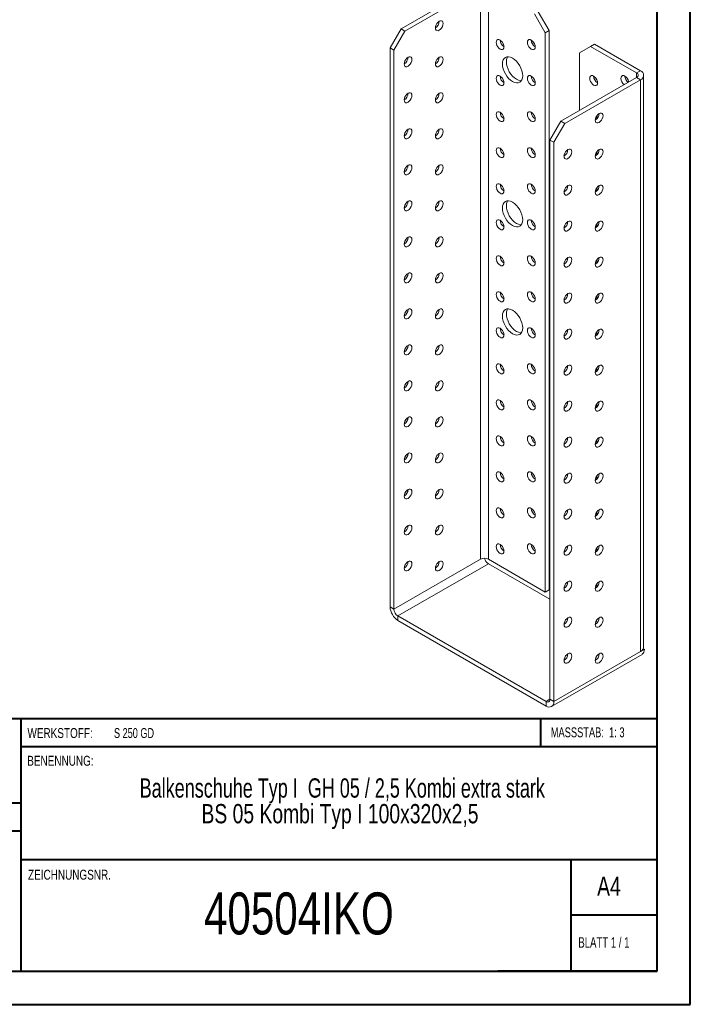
# Model space of a CAD drawing. Header units: millimetres. Extents: x 0 to 210, y 0 to 297.
# Tile 2 of 3: x 109 to 210, y 0 to 149. Entities that reach past the tile are written whole.
import ezdxf

# ---------------------------------------------------------------- set-up
doc = ezdxf.new("R2010")
doc.units = ezdxf.units.MM
doc.styles.add('SLDTEXTSTYLE0', font='TXT', dxfattribs={"width": 0.75})
doc.styles.add('SLDTEXTSTYLE1', font='TXT', dxfattribs={"width": 0.681818})
doc.styles.add('SLDTEXTSTYLE2', font='TXT', dxfattribs={"width": 0.7})
doc.styles.add('SLDTEXTSTYLE3', font='TXT', dxfattribs={"width": 0.6875})
doc.styles.add('SLDTEXTSTYLE4', font='TXT', dxfattribs={"width": 0.69898})

# ---------------------------------------------------------------- blocks, each defined once
blk = doc.blocks.new('SW_NOTE_1')
at = {"color": 0, "linetype": 'Continuous', "lineweight": 0, "char_height": 2.9104, "attachment_point": 2}
for s, insert, style in [('Balkenschuhe Typ I  GH 05 / 2,5 Kombi extra stark', (45.38, 3.75), 'SLDTEXTSTYLE4'), ('BS 05 Kombi Typ I 100x320x2,5', (45.03, -0.13), 'SLDTEXTSTYLE0')]:
    blk.add_mtext(s, dxfattribs=dict(at, insert=insert, style=style))

msp = doc.modelspace()

# ---------------------------------------------------------------- linework, layer by layer
at = {"color": 7, "linetype": 'Continuous', "lineweight": 40}
for p, q in [((210.08, 0.21), (210.08, 297.21)), ((205.08, 5.21), (205.08, 292.21)), ((205.08, 43.37), (10.11, 43.37)), ((108.91, 43.37), (108.91, 5.12)), ((187.47, 39.12), (187.47, 43.37)), ((205.08, 39.12), (108.91, 39.12)), ((108.91, 30.62), (10.11, 30.62)), ((108.91, 26.37), (10.11, 26.37)), ((108.91, 22.12), (205.08, 22.12)), ((192.08, 5.21), (192.08, 22.21)), ((205.08, 13.71), (192.08, 13.71)), ((10.08, 5.21), (205.08, 5.21)), ((205.08, 5.21), (180.99, 5.21)), ((0.08, 0.21), (210.08, 0.21))]:
    msp.add_line(p, q, dxfattribs=at)
at = {"color": 7, "linetype": 'Continuous', "lineweight": 15}
for p, q in [((166.37, 147.63), (177.8, 154.23)), ((166.95, 147.29), (178.39, 153.89)), ((178.39, 153.89), (178.39, 67.47)), ((179.56, 67.47), (179.56, 153.89)), ((188.17, 147.02), (186.52, 149.88)), ((187.11, 150.22), (188.76, 147.36)), ((164.72, 144.77), (166.37, 147.63)), ((166.37, 147.63), (166.95, 147.29)), ((188.76, 147.36), (188.17, 147.02)), ((188.76, 147.36), (188.76, 62.85)), ((166.95, 147.29), (165.3, 144.43)), ((188.17, 147.02), (188.17, 62.51)), ((165.3, 144.43), (164.72, 144.77)), ((164.72, 60.26), (164.72, 144.77)), ((165.3, 59.92), (165.3, 144.43)), ((195, 144.98), (193.35, 144.03)), ((195.59, 145.32), (195, 144.98)), ((195, 144.98), (201.96, 140.96)), ((195.59, 145.32), (202.55, 141.3)), ((193.35, 135.32), (193.35, 144.03)), ((190.52, 133.68), (201.96, 140.28)), ((191.11, 133.34), (202.55, 139.94)), ((201.96, 140.96), (202.55, 141.3)), ((201.96, 140.96), (201.96, 140.28)), ((201.96, 140.28), (202.55, 139.94)), ((202.55, 53.53), (202.55, 139.94)), ((203.03, 54.21), (203.03, 140.62)), ((188.87, 130.83), (190.52, 133.68)), ((191.11, 133.34), (189.46, 130.49)), ((190.52, 133.68), (191.11, 133.34)), ((189.46, 130.49), (188.87, 130.83)), ((188.87, 46.31), (188.87, 130.83)), ((189.46, 45.97), (189.46, 130.49)), ((178.39, 67.47), (165.3, 59.92)), ((188.17, 62.51), (179.56, 67.47)), ((165.89, 58.9), (179.56, 66.79)), ((188.87, 61.42), (179.56, 66.79)), ((188.76, 62.85), (188.17, 62.51)), ((165.3, 59.92), (164.72, 60.26)), ((165.89, 58.9), (188.29, 45.97)), ((165.89, 58.9), (165.89, 58.22)), ((165.89, 58.22), (188.29, 45.29)), ((196.06, 57.95), (195.83, 58.08)), ((203.13, 53.87), (202.55, 53.53)), ((202.98, 53.96), (203.13, 53.87)), ((189.12, 45.21), (202.79, 53.1)), ((189.46, 45.97), (202.55, 53.53)), ((188.87, 46.31), (188.29, 45.97)), ((188.87, 46.31), (189.46, 45.97)), ((188.29, 45.97), (188.29, 45.29))]:
    msp.add_line(p, q, dxfattribs=at)
at = {"color": 7, "linetype": 'Continuous', "lineweight": 15, "flags": 128}
for points in [[(172.14, 148.79), (171.96, 148.65), (171.79, 148.46), (171.66, 148.23), (171.58, 147.99), (171.55, 147.77), (171.58, 147.57), (171.66, 147.43), (171.79, 147.36), (171.96, 147.35), (172.14, 147.43), (172.32, 147.56), (172.49, 147.76), (172.62, 147.98), (172.7, 148.22), (172.73, 148.45), (172.7, 148.64), (172.62, 148.78), (172.49, 148.86), (172.32, 148.86), (172.14, 148.79)], [(181.92, 144.91), (181.89, 145.14), (181.81, 145.37), (181.68, 145.6), (181.51, 145.79), (181.33, 145.93), (181.15, 146), (180.99, 146), (180.86, 145.92), (180.77, 145.78), (180.74, 145.59), (180.77, 145.36), (180.86, 145.12), (180.99, 144.9), (181.15, 144.71), (181.33, 144.57), (181.51, 144.5), (181.68, 144.5), (181.81, 144.57), (181.89, 144.71), (181.92, 144.91)], [(186.64, 144.91), (186.61, 145.14), (186.52, 145.37), (186.39, 145.6), (186.23, 145.79), (186.05, 145.93), (185.86, 146), (185.7, 146), (185.57, 145.92), (185.49, 145.78), (185.46, 145.59), (185.49, 145.36), (185.57, 145.12), (185.7, 144.9), (185.86, 144.71), (186.05, 144.57), (186.23, 144.5), (186.39, 144.5), (186.52, 144.57), (186.61, 144.72), (186.64, 144.91)], [(167.43, 143.34), (167.24, 143.21), (167.08, 143.01), (166.95, 142.79), (166.87, 142.55), (166.84, 142.32), (166.87, 142.13), (166.95, 141.99), (167.08, 141.91), (167.24, 141.91), (167.43, 141.98), (167.61, 142.12), (167.77, 142.31), (167.9, 142.54), (167.99, 142.78), (168.02, 143), (167.99, 143.2), (167.9, 143.34), (167.77, 143.41), (167.61, 143.42), (167.43, 143.34)], [(172.14, 143.34), (171.96, 143.21), (171.79, 143.01), (171.66, 142.79), (171.58, 142.55), (171.55, 142.32), (171.58, 142.13), (171.66, 141.99), (171.79, 141.91), (171.96, 141.91), (172.14, 141.98), (172.32, 142.12), (172.49, 142.31), (172.62, 142.54), (172.7, 142.78), (172.73, 143), (172.7, 143.2), (172.62, 143.34), (172.49, 143.41), (172.32, 143.42), (172.14, 143.34)], [(184.75, 140.55), (184.72, 140.92), (184.63, 141.3), (184.49, 141.69), (184.3, 142.06), (184.07, 142.42), (183.8, 142.73), (183.52, 143), (183.22, 143.21), (182.92, 143.35), (182.63, 143.41), (182.37, 143.4), (182.13, 143.31), (181.94, 143.16), (181.8, 142.93), (181.72, 142.65), (181.69, 142.32), (181.72, 141.96), (181.8, 141.58), (181.94, 141.19), (182.13, 140.81), (182.37, 140.46), (182.63, 140.14), (182.92, 139.88), (183.22, 139.67), (183.52, 139.53), (183.8, 139.47), (184.07, 139.48), (184.3, 139.56), (184.49, 139.72), (184.63, 139.94), (184.72, 140.23), (184.75, 140.55)], [(182.47, 143.41), (182.39, 143.27), (182.3, 142.99), (182.28, 142.66), (182.3, 142.3), (182.39, 141.92), (182.53, 141.53), (182.72, 141.15), (182.96, 140.8), (183.22, 140.48), (183.51, 140.22), (183.81, 140.01), (184.11, 139.87), (184.39, 139.81), (184.56, 139.8)], [(181.92, 139.46), (181.89, 139.69), (181.81, 139.93), (181.68, 140.16), (181.51, 140.35), (181.33, 140.49), (181.15, 140.56), (180.99, 140.56), (180.86, 140.48), (180.77, 140.34), (180.74, 140.15), (180.77, 139.92), (180.86, 139.68), (180.99, 139.45), (181.15, 139.26), (181.33, 139.12), (181.51, 139.05), (181.68, 139.05), (181.81, 139.13), (181.89, 139.27), (181.92, 139.46)], [(186.64, 139.47), (186.61, 139.69), (186.52, 139.93), (186.39, 140.16), (186.23, 140.35), (186.05, 140.49), (185.86, 140.56), (185.7, 140.56), (185.57, 140.48), (185.49, 140.34), (185.46, 140.15), (185.49, 139.92), (185.57, 139.68), (185.7, 139.45), (185.86, 139.26), (186.05, 139.13), (186.23, 139.05), (186.39, 139.06), (186.52, 139.13), (186.61, 139.27), (186.64, 139.47)], [(194.89, 140.15), (194.91, 140.34), (195, 140.48), (195.13, 140.56), (195.29, 140.56), (195.47, 140.49), (195.66, 140.35), (195.82, 140.16), (195.95, 139.93), (196.03, 139.69), (196.06, 139.47), (196.03, 139.27), (195.95, 139.13), (195.82, 139.06), (195.66, 139.05), (195.47, 139.13), (195.29, 139.26), (195.13, 139.46), (195, 139.68), (194.91, 139.92), (194.89, 140.15)], [(199.6, 140.15), (199.63, 140.34), (199.71, 140.48), (199.84, 140.56), (200.01, 140.56), (200.19, 140.49), (200.37, 140.35), (200.53, 140.16), (200.67, 139.93), (200.75, 139.69), (200.77, 139.6)], [(167.43, 137.9), (167.24, 137.76), (167.08, 137.57), (166.95, 137.34), (166.87, 137.11), (166.84, 136.88), (166.87, 136.69), (166.95, 136.55), (167.08, 136.47), (167.24, 136.47), (167.43, 136.54), (167.61, 136.68), (167.77, 136.87), (167.9, 137.1), (167.99, 137.33), (168.02, 137.56), (167.99, 137.75), (167.9, 137.9), (167.77, 137.97), (167.61, 137.97), (167.43, 137.9)], [(172.14, 137.9), (171.96, 137.76), (171.79, 137.57), (171.66, 137.34), (171.58, 137.11), (171.55, 136.88), (171.58, 136.69), (171.66, 136.54), (171.79, 136.47), (171.96, 136.47), (172.14, 136.54), (172.32, 136.68), (172.49, 136.87), (172.62, 137.1), (172.7, 137.33), (172.73, 137.56), (172.7, 137.75), (172.62, 137.89), (172.49, 137.97), (172.32, 137.97), (172.14, 137.9)], [(181.92, 134.02), (181.89, 134.25), (181.81, 134.49), (181.68, 134.71), (181.51, 134.9), (181.33, 135.04), (181.15, 135.11), (180.99, 135.11), (180.86, 135.04), (180.77, 134.9), (180.74, 134.7), (180.77, 134.47), (180.86, 134.24), (180.99, 134.01), (181.15, 133.82), (181.33, 133.68), (181.51, 133.61), (181.68, 133.61), (181.81, 133.69), (181.89, 133.83), (181.92, 134.02)], [(186.64, 134.02), (186.61, 134.25), (186.52, 134.49), (186.39, 134.71), (186.23, 134.9), (186.05, 135.04), (185.86, 135.11), (185.7, 135.11), (185.57, 135.04), (185.49, 134.9), (185.46, 134.7), (185.49, 134.48), (185.57, 134.24), (185.7, 134.01), (185.86, 133.82), (186.05, 133.68), (186.23, 133.61), (186.39, 133.61), (186.52, 133.69), (186.61, 133.83), (186.64, 134.02)], [(196.3, 134.84), (196.12, 134.7), (195.95, 134.51), (195.82, 134.28), (195.74, 134.05), (195.71, 133.82), (195.74, 133.63), (195.82, 133.48), (195.95, 133.41), (196.12, 133.41), (196.3, 133.48), (196.48, 133.62), (196.65, 133.81), (196.78, 134.04), (196.86, 134.27), (196.89, 134.5), (196.86, 134.69), (196.78, 134.84), (196.65, 134.91), (196.48, 134.91), (196.3, 134.84)], [(195.99, 134.07), (195.88, 134.16), (195.8, 134.24)], [(167.43, 132.46), (167.24, 132.32), (167.08, 132.13), (166.95, 131.9), (166.87, 131.66), (166.84, 131.44), (166.87, 131.24), (166.95, 131.1), (167.08, 131.03), (167.24, 131.02), (167.43, 131.1), (167.61, 131.23), (167.77, 131.43), (167.9, 131.65), (167.99, 131.89), (168.02, 132.12), (167.99, 132.31), (167.9, 132.45), (167.77, 132.53), (167.61, 132.53), (167.43, 132.46)], [(172.14, 132.46), (171.96, 132.32), (171.79, 132.13), (171.66, 131.9), (171.58, 131.66), (171.55, 131.44), (171.58, 131.24), (171.66, 131.1), (171.79, 131.03), (171.96, 131.02), (172.14, 131.1), (172.32, 131.23), (172.49, 131.43), (172.62, 131.65), (172.7, 131.89), (172.73, 132.12), (172.7, 132.31), (172.62, 132.45), (172.49, 132.53), (172.32, 132.53), (172.14, 132.46)], [(181.92, 128.58), (181.89, 128.8), (181.81, 129.04), (181.68, 129.27), (181.51, 129.46), (181.33, 129.6), (181.15, 129.67), (180.99, 129.67), (180.86, 129.59), (180.77, 129.45), (180.74, 129.26), (180.77, 129.03), (180.86, 128.79), (180.99, 128.57), (181.15, 128.38), (181.33, 128.24), (181.51, 128.17), (181.68, 128.17), (181.81, 128.24), (181.89, 128.38), (181.92, 128.58)], [(186.64, 128.58), (186.61, 128.81), (186.52, 129.04), (186.39, 129.27), (186.23, 129.46), (186.05, 129.6), (185.86, 129.67), (185.7, 129.67), (185.57, 129.59), (185.49, 129.45), (185.46, 129.26), (185.49, 129.03), (185.57, 128.79), (185.7, 128.57), (185.86, 128.38), (186.05, 128.24), (186.23, 128.17), (186.39, 128.17), (186.52, 128.24), (186.61, 128.38), (186.64, 128.58)], [(191.59, 129.4), (191.4, 129.26), (191.24, 129.07), (191.11, 128.84), (191.03, 128.6), (191, 128.38), (191.03, 128.18), (191.11, 128.04), (191.24, 127.97), (191.4, 127.96), (191.59, 128.04), (191.77, 128.17), (191.93, 128.37), (192.06, 128.59), (192.15, 128.83), (192.17, 129.06), (192.15, 129.25), (192.06, 129.39), (191.93, 129.47), (191.77, 129.47), (191.59, 129.4)], [(196.3, 129.4), (196.12, 129.26), (195.95, 129.07), (195.82, 128.84), (195.74, 128.6), (195.71, 128.38), (195.74, 128.18), (195.82, 128.04), (195.95, 127.97), (196.12, 127.96), (196.3, 128.04), (196.48, 128.17), (196.65, 128.37), (196.78, 128.59), (196.86, 128.83), (196.89, 129.06), (196.86, 129.25), (196.78, 129.39), (196.65, 129.47), (196.48, 129.47), (196.3, 129.4)], [(195.99, 128.62), (195.88, 128.72), (195.8, 128.8)], [(167.43, 127.01), (167.24, 126.88), (167.08, 126.68), (166.95, 126.46), (166.87, 126.22), (166.84, 125.99), (166.87, 125.8), (166.95, 125.66), (167.08, 125.58), (167.24, 125.58), (167.43, 125.65), (167.61, 125.79), (167.77, 125.98), (167.9, 126.21), (167.99, 126.45), (168.02, 126.67), (167.99, 126.87), (167.9, 127.01), (167.77, 127.08), (167.61, 127.09), (167.43, 127.01)], [(172.14, 127.01), (171.96, 126.87), (171.79, 126.68), (171.66, 126.46), (171.58, 126.22), (171.55, 125.99), (171.58, 125.8), (171.66, 125.66), (171.79, 125.58), (171.96, 125.58), (172.14, 125.65), (172.32, 125.79), (172.49, 125.98), (172.62, 126.21), (172.7, 126.45), (172.73, 126.67), (172.7, 126.87), (172.62, 127.01), (172.49, 127.08), (172.32, 127.08), (172.14, 127.01)], [(181.92, 123.13), (181.89, 123.36), (181.81, 123.6), (181.68, 123.82), (181.51, 124.02), (181.33, 124.15), (181.15, 124.23), (180.99, 124.22), (180.86, 124.15), (180.77, 124.01), (180.74, 123.81), (180.77, 123.59), (180.86, 123.35), (180.99, 123.12), (181.15, 122.93), (181.33, 122.79), (181.51, 122.72), (181.68, 122.72), (181.81, 122.8), (181.89, 122.94), (181.92, 123.13)], [(186.64, 123.13), (186.61, 123.36), (186.52, 123.6), (186.39, 123.83), (186.23, 124.02), (186.05, 124.16), (185.86, 124.23), (185.7, 124.23), (185.57, 124.15), (185.49, 124.01), (185.46, 123.81), (185.49, 123.59), (185.57, 123.35), (185.7, 123.12), (185.86, 122.93), (186.05, 122.79), (186.23, 122.72), (186.39, 122.72), (186.52, 122.8), (186.61, 122.94), (186.64, 123.13)], [(191.59, 123.95), (191.4, 123.82), (191.24, 123.62), (191.11, 123.4), (191.03, 123.16), (191, 122.93), (191.03, 122.74), (191.11, 122.6), (191.24, 122.52), (191.4, 122.52), (191.59, 122.59), (191.77, 122.73), (191.93, 122.92), (192.06, 123.15), (192.15, 123.39), (192.17, 123.61), (192.15, 123.81), (192.06, 123.95), (191.93, 124.02), (191.77, 124.03), (191.59, 123.95)], [(196.3, 123.95), (196.12, 123.81), (195.95, 123.62), (195.82, 123.4), (195.74, 123.16), (195.71, 122.93), (195.74, 122.74), (195.82, 122.6), (195.95, 122.52), (196.12, 122.52), (196.3, 122.59), (196.48, 122.73), (196.65, 122.92), (196.78, 123.15), (196.86, 123.39), (196.89, 123.61), (196.86, 123.81), (196.78, 123.95), (196.65, 124.02), (196.48, 124.03), (196.3, 123.95)], [(195.99, 123.18), (195.88, 123.27), (195.8, 123.36)], [(167.43, 121.57), (167.24, 121.43), (167.08, 121.24), (166.95, 121.01), (166.87, 120.78), (166.84, 120.55), (166.87, 120.36), (166.95, 120.21), (167.08, 120.14), (167.24, 120.14), (167.43, 120.21), (167.61, 120.35), (167.77, 120.54), (167.9, 120.76), (167.99, 121), (168.02, 121.23), (167.99, 121.42), (167.9, 121.56), (167.77, 121.64), (167.61, 121.64), (167.43, 121.57)], [(172.14, 121.57), (171.96, 121.43), (171.79, 121.24), (171.66, 121.01), (171.58, 120.78), (171.55, 120.55), (171.58, 120.36), (171.66, 120.21), (171.79, 120.14), (171.96, 120.14), (172.14, 120.21), (172.32, 120.35), (172.49, 120.54), (172.62, 120.76), (172.7, 121), (172.73, 121.23), (172.7, 121.42), (172.62, 121.56), (172.49, 121.64), (172.32, 121.64), (172.14, 121.57)], [(184.75, 118.78), (184.72, 119.14), (184.63, 119.52), (184.49, 119.91), (184.3, 120.29), (184.07, 120.64), (183.8, 120.96), (183.52, 121.23), (183.22, 121.43), (182.92, 121.57), (182.63, 121.64), (182.37, 121.63), (182.13, 121.54), (181.94, 121.38), (181.8, 121.16), (181.72, 120.88), (181.69, 120.55), (181.72, 120.19), (181.8, 119.8), (181.94, 119.42), (182.13, 119.04), (182.37, 118.68), (182.63, 118.37), (182.92, 118.1), (183.22, 117.89), (183.52, 117.76), (183.8, 117.69), (184.07, 117.7), (184.3, 117.79), (184.49, 117.95), (184.63, 118.17), (184.72, 118.45), (184.75, 118.78)], [(182.47, 121.64), (182.39, 121.5), (182.3, 121.22), (182.28, 120.89), (182.3, 120.53), (182.39, 120.14), (182.53, 119.76), (182.72, 119.38), (182.96, 119.02), (183.22, 118.71), (183.51, 118.44), (183.81, 118.23), (184.11, 118.1), (184.39, 118.03), (184.56, 118.03)], [(181.92, 117.69), (181.89, 117.92), (181.81, 118.16), (181.68, 118.38), (181.51, 118.57), (181.33, 118.71), (181.15, 118.78), (180.99, 118.78), (180.86, 118.71), (180.77, 118.56), (180.74, 118.37), (180.77, 118.14), (180.86, 117.91), (180.99, 117.68), (181.15, 117.49), (181.33, 117.35), (181.51, 117.28), (181.68, 117.28), (181.81, 117.36), (181.89, 117.5), (181.92, 117.69)], [(186.64, 117.69), (186.61, 117.92), (186.52, 118.16), (186.39, 118.38), (186.23, 118.57), (186.05, 118.71), (185.86, 118.78), (185.7, 118.78), (185.57, 118.71), (185.49, 118.56), (185.46, 118.37), (185.49, 118.14), (185.57, 117.91), (185.7, 117.68), (185.86, 117.49), (186.05, 117.35), (186.23, 117.28), (186.39, 117.28), (186.52, 117.36), (186.61, 117.5), (186.64, 117.69)], [(191.59, 118.51), (191.4, 118.37), (191.24, 118.18), (191.11, 117.95), (191.03, 117.72), (191, 117.49), (191.03, 117.3), (191.11, 117.15), (191.24, 117.08), (191.4, 117.08), (191.59, 117.15), (191.77, 117.29), (191.93, 117.48), (192.06, 117.7), (192.15, 117.94), (192.17, 118.17), (192.15, 118.36), (192.06, 118.5), (191.93, 118.58), (191.77, 118.58), (191.59, 118.51)], [(196.3, 118.51), (196.12, 118.37), (195.95, 118.18), (195.82, 117.95), (195.74, 117.72), (195.71, 117.49), (195.74, 117.3), (195.82, 117.15), (195.95, 117.08), (196.12, 117.08), (196.3, 117.15), (196.48, 117.29), (196.65, 117.48), (196.78, 117.7), (196.86, 117.94), (196.89, 118.17), (196.86, 118.36), (196.78, 118.5), (196.65, 118.58), (196.48, 118.58), (196.3, 118.51)], [(195.99, 117.74), (195.88, 117.83), (195.8, 117.91)], [(167.43, 116.13), (167.24, 115.99), (167.08, 115.8), (166.95, 115.57), (166.87, 115.33), (166.84, 115.11), (166.87, 114.91), (166.95, 114.77), (167.08, 114.7), (167.24, 114.69), (167.43, 114.77), (167.61, 114.9), (167.77, 115.1), (167.9, 115.32), (167.99, 115.56), (168.02, 115.79), (167.99, 115.98), (167.9, 116.12), (167.77, 116.2), (167.61, 116.2), (167.43, 116.13)], [(172.14, 116.13), (171.96, 115.99), (171.79, 115.8), (171.66, 115.57), (171.58, 115.33), (171.55, 115.11), (171.58, 114.91), (171.66, 114.77), (171.79, 114.69), (171.96, 114.69), (172.14, 114.76), (172.32, 114.9), (172.49, 115.09), (172.62, 115.32), (172.7, 115.56), (172.73, 115.79), (172.7, 115.98), (172.62, 116.12), (172.49, 116.2), (172.32, 116.2), (172.14, 116.13)], [(181.92, 112.25), (181.89, 112.47), (181.81, 112.71), (181.68, 112.94), (181.51, 113.13), (181.33, 113.27), (181.15, 113.34), (180.99, 113.34), (180.86, 113.26), (180.77, 113.12), (180.74, 112.93), (180.77, 112.7), (180.86, 112.46), (180.99, 112.24), (181.15, 112.05), (181.33, 111.91), (181.51, 111.83), (181.68, 111.84), (181.81, 111.91), (181.89, 112.05), (181.92, 112.25)], [(186.64, 112.25), (186.61, 112.47), (186.52, 112.71), (186.39, 112.94), (186.23, 113.13), (186.05, 113.27), (185.86, 113.34), (185.7, 113.34), (185.57, 113.26), (185.49, 113.12), (185.46, 112.93), (185.49, 112.7), (185.57, 112.46), (185.7, 112.24), (185.86, 112.05), (186.05, 111.91), (186.23, 111.84), (186.39, 111.84), (186.52, 111.91), (186.61, 112.05), (186.64, 112.25)], [(191.59, 113.07), (191.4, 112.93), (191.24, 112.74), (191.11, 112.51), (191.03, 112.27), (191, 112.05), (191.03, 111.85), (191.11, 111.71), (191.24, 111.64), (191.4, 111.63), (191.59, 111.71), (191.77, 111.84), (191.93, 112.04), (192.06, 112.26), (192.15, 112.5), (192.17, 112.73), (192.15, 112.92), (192.06, 113.06), (191.93, 113.14), (191.77, 113.14), (191.59, 113.07)], [(196.3, 113.07), (196.12, 112.93), (195.95, 112.74), (195.82, 112.51), (195.74, 112.27), (195.71, 112.05), (195.74, 111.85), (195.82, 111.71), (195.95, 111.64), (196.12, 111.63), (196.3, 111.71), (196.48, 111.84), (196.65, 112.04), (196.78, 112.26), (196.86, 112.5), (196.89, 112.73), (196.86, 112.92), (196.78, 113.06), (196.65, 113.14), (196.48, 113.14), (196.3, 113.07)], [(195.99, 112.29), (195.88, 112.39), (195.8, 112.47)], [(167.43, 110.68), (167.24, 110.54), (167.08, 110.35), (166.95, 110.13), (166.87, 109.89), (166.84, 109.66), (166.87, 109.47), (166.95, 109.33), (167.08, 109.25), (167.24, 109.25), (167.43, 109.32), (167.61, 109.46), (167.77, 109.65), (167.9, 109.88), (167.99, 110.12), (168.02, 110.34), (167.99, 110.54), (167.9, 110.68), (167.77, 110.75), (167.61, 110.75), (167.43, 110.68)], [(172.14, 110.68), (171.96, 110.54), (171.79, 110.35), (171.66, 110.13), (171.58, 109.89), (171.55, 109.66), (171.58, 109.47), (171.66, 109.33), (171.79, 109.25), (171.96, 109.25), (172.14, 109.32), (172.32, 109.46), (172.49, 109.65), (172.62, 109.88), (172.7, 110.12), (172.73, 110.34), (172.7, 110.54), (172.62, 110.68), (172.49, 110.75), (172.32, 110.75), (172.14, 110.68)], [(181.92, 106.8), (181.89, 107.03), (181.81, 107.27), (181.68, 107.49), (181.51, 107.69), (181.33, 107.82), (181.15, 107.9), (180.99, 107.89), (180.86, 107.82), (180.77, 107.68), (180.74, 107.48), (180.77, 107.26), (180.86, 107.02), (180.99, 106.79), (181.15, 106.6), (181.33, 106.46), (181.51, 106.39), (181.68, 106.39), (181.81, 106.47), (181.89, 106.61), (181.92, 106.8)], [(186.64, 106.8), (186.61, 107.03), (186.52, 107.27), (186.39, 107.49), (186.23, 107.69), (186.05, 107.82), (185.86, 107.9), (185.7, 107.89), (185.57, 107.82), (185.49, 107.68), (185.46, 107.48), (185.49, 107.26), (185.57, 107.02), (185.7, 106.79), (185.86, 106.6), (186.05, 106.46), (186.23, 106.39), (186.39, 106.39), (186.52, 106.47), (186.61, 106.61), (186.64, 106.8)], [(191.59, 107.62), (191.4, 107.48), (191.24, 107.29), (191.11, 107.07), (191.03, 106.83), (191, 106.6), (191.03, 106.41), (191.11, 106.27), (191.24, 106.19), (191.4, 106.19), (191.59, 106.26), (191.77, 106.4), (191.93, 106.59), (192.06, 106.82), (192.15, 107.06), (192.17, 107.28), (192.15, 107.48), (192.06, 107.62), (191.93, 107.69), (191.77, 107.69), (191.59, 107.62)], [(196.3, 107.62), (196.12, 107.48), (195.95, 107.29), (195.82, 107.07), (195.74, 106.83), (195.71, 106.6), (195.74, 106.41), (195.82, 106.27), (195.95, 106.19), (196.12, 106.19), (196.3, 106.26), (196.48, 106.4), (196.65, 106.59), (196.78, 106.82), (196.86, 107.06), (196.89, 107.28), (196.86, 107.48), (196.78, 107.62), (196.65, 107.69), (196.48, 107.69), (196.3, 107.62)], [(195.99, 106.85), (195.88, 106.94), (195.8, 107.02)], [(167.43, 105.24), (167.24, 105.1), (167.08, 104.91), (166.95, 104.68), (166.87, 104.45), (166.84, 104.22), (166.87, 104.02), (166.95, 103.88), (167.08, 103.81), (167.24, 103.81), (167.43, 103.88), (167.61, 104.02), (167.77, 104.21), (167.9, 104.43), (167.99, 104.67), (168.02, 104.9), (167.99, 105.09), (167.9, 105.23), (167.77, 105.31), (167.61, 105.31), (167.43, 105.24)], [(172.14, 105.24), (171.96, 105.1), (171.79, 104.91), (171.66, 104.68), (171.58, 104.44), (171.55, 104.22), (171.58, 104.02), (171.66, 103.88), (171.79, 103.81), (171.96, 103.81), (172.14, 103.88), (172.32, 104.02), (172.49, 104.21), (172.62, 104.43), (172.7, 104.67), (172.73, 104.9), (172.7, 105.09), (172.62, 105.23), (172.49, 105.31), (172.32, 105.31), (172.14, 105.24)], [(184.75, 102.45), (184.72, 102.81), (184.63, 103.19), (184.49, 103.58), (184.3, 103.96), (184.07, 104.31), (183.8, 104.63), (183.52, 104.9), (183.22, 105.1), (182.92, 105.24), (182.63, 105.31), (182.37, 105.3), (182.13, 105.21), (181.94, 105.05), (181.8, 104.83), (181.72, 104.55), (181.69, 104.22), (181.72, 103.86), (181.8, 103.47), (181.94, 103.09), (182.13, 102.71), (182.37, 102.35), (182.63, 102.04), (182.92, 101.77), (183.22, 101.56), (183.52, 101.43), (183.8, 101.36), (184.07, 101.37), (184.3, 101.46), (184.49, 101.61), (184.63, 101.84), (184.72, 102.12), (184.75, 102.45)], [(182.47, 105.31), (182.39, 105.17), (182.3, 104.89), (182.28, 104.56), (182.3, 104.2), (182.39, 103.81), (182.53, 103.43), (182.72, 103.05), (182.96, 102.69), (183.22, 102.38), (183.51, 102.11), (183.81, 101.9), (184.11, 101.77), (184.39, 101.7), (184.56, 101.7)], [(181.92, 101.36), (181.89, 101.59), (181.81, 101.82), (181.68, 102.05), (181.51, 102.24), (181.33, 102.38), (181.15, 102.45), (180.99, 102.45), (180.86, 102.38), (180.77, 102.23), (180.74, 102.04), (180.77, 101.81), (180.86, 101.58), (180.99, 101.35), (181.15, 101.16), (181.33, 101.02), (181.51, 100.95), (181.68, 100.95), (181.81, 101.02), (181.89, 101.17), (181.92, 101.36)], [(186.64, 101.36), (186.61, 101.59), (186.52, 101.83), (186.39, 102.05), (186.23, 102.24), (186.05, 102.38), (185.86, 102.45), (185.7, 102.45), (185.57, 102.38), (185.49, 102.23), (185.46, 102.04), (185.49, 101.81), (185.57, 101.58), (185.7, 101.35), (185.86, 101.16), (186.05, 101.02), (186.23, 100.95), (186.39, 100.95), (186.52, 101.03), (186.61, 101.17), (186.64, 101.36)], [(191.59, 102.18), (191.4, 102.04), (191.24, 101.85), (191.11, 101.62), (191.03, 101.39), (191, 101.16), (191.03, 100.97), (191.11, 100.82), (191.24, 100.75), (191.4, 100.75), (191.59, 100.82), (191.77, 100.96), (191.93, 101.15), (192.06, 101.37), (192.15, 101.61), (192.17, 101.84), (192.15, 102.03), (192.06, 102.17), (191.93, 102.25), (191.77, 102.25), (191.59, 102.18)], [(196.3, 102.18), (196.12, 102.04), (195.95, 101.85), (195.82, 101.62), (195.74, 101.39), (195.71, 101.16), (195.74, 100.96), (195.82, 100.82), (195.95, 100.75), (196.12, 100.75), (196.3, 100.82), (196.48, 100.96), (196.65, 101.15), (196.78, 101.37), (196.86, 101.61), (196.89, 101.84), (196.86, 102.03), (196.78, 102.17), (196.65, 102.25), (196.48, 102.25), (196.3, 102.18)], [(195.99, 101.41), (195.88, 101.5), (195.8, 101.58)], [(167.43, 99.8), (167.24, 99.66), (167.08, 99.47), (166.95, 99.24), (166.87, 99), (166.84, 98.77), (166.87, 98.58), (166.95, 98.44), (167.08, 98.36), (167.24, 98.36), (167.43, 98.43), (167.61, 98.57), (167.77, 98.76), (167.9, 98.99), (167.99, 99.23), (168.02, 99.46), (167.99, 99.65), (167.9, 99.79), (167.77, 99.87), (167.61, 99.87), (167.43, 99.8)], [(172.14, 99.8), (171.96, 99.66), (171.79, 99.47), (171.66, 99.24), (171.58, 99), (171.55, 98.77), (171.58, 98.58), (171.66, 98.44), (171.79, 98.36), (171.96, 98.36), (172.14, 98.43), (172.32, 98.57), (172.49, 98.76), (172.62, 98.99), (172.7, 99.23), (172.73, 99.45), (172.7, 99.65), (172.62, 99.79), (172.49, 99.86), (172.32, 99.87), (172.14, 99.8)], [(181.92, 95.92), (181.89, 96.14), (181.81, 96.38), (181.68, 96.61), (181.51, 96.8), (181.33, 96.94), (181.15, 97.01), (180.99, 97.01), (180.86, 96.93), (180.77, 96.79), (180.74, 96.6), (180.77, 96.37), (180.86, 96.13), (180.99, 95.91), (181.15, 95.71), (181.33, 95.58), (181.51, 95.5), (181.68, 95.51), (181.81, 95.58), (181.89, 95.72), (181.92, 95.92)], [(186.64, 95.92), (186.61, 96.14), (186.52, 96.38), (186.39, 96.61), (186.23, 96.8), (186.05, 96.94), (185.86, 97.01), (185.7, 97.01), (185.57, 96.93), (185.49, 96.79), (185.46, 96.6), (185.49, 96.37), (185.57, 96.13), (185.7, 95.91), (185.86, 95.71), (186.05, 95.58), (186.23, 95.5), (186.39, 95.51), (186.52, 95.58), (186.61, 95.72), (186.64, 95.92)], [(191.59, 96.74), (191.4, 96.6), (191.24, 96.41), (191.11, 96.18), (191.03, 95.94), (191, 95.72), (191.03, 95.52), (191.11, 95.38), (191.24, 95.3), (191.4, 95.3), (191.59, 95.37), (191.77, 95.51), (191.93, 95.7), (192.06, 95.93), (192.15, 96.17), (192.17, 96.4), (192.15, 96.59), (192.06, 96.73), (191.93, 96.81), (191.77, 96.81), (191.59, 96.74)], [(196.3, 96.74), (196.12, 96.6), (195.95, 96.41), (195.82, 96.18), (195.74, 95.94), (195.71, 95.71), (195.74, 95.52), (195.82, 95.38), (195.95, 95.3), (196.12, 95.3), (196.3, 95.37), (196.48, 95.51), (196.65, 95.7), (196.78, 95.93), (196.86, 96.17), (196.89, 96.39), (196.86, 96.59), (196.78, 96.73), (196.65, 96.81), (196.48, 96.81), (196.3, 96.74)], [(195.99, 95.96), (195.88, 96.06), (195.8, 96.14)], [(167.43, 94.35), (167.24, 94.21), (167.08, 94.02), (166.95, 93.8), (166.87, 93.56), (166.84, 93.33), (166.87, 93.14), (166.95, 93), (167.08, 92.92), (167.24, 92.92), (167.43, 92.99), (167.61, 93.13), (167.77, 93.32), (167.9, 93.55), (167.99, 93.78), (168.02, 94.01), (167.99, 94.21), (167.9, 94.35), (167.77, 94.42), (167.61, 94.42), (167.43, 94.35)], [(172.14, 94.35), (171.96, 94.21), (171.79, 94.02), (171.66, 93.8), (171.58, 93.56), (171.55, 93.33), (171.58, 93.14), (171.66, 93), (171.79, 92.92), (171.96, 92.92), (172.14, 92.99), (172.32, 93.13), (172.49, 93.32), (172.62, 93.55), (172.7, 93.78), (172.73, 94.01), (172.7, 94.2), (172.62, 94.35), (172.49, 94.42), (172.32, 94.42), (172.14, 94.35)], [(181.92, 90.47), (181.89, 90.7), (181.81, 90.94), (181.68, 91.16), (181.51, 91.35), (181.33, 91.49), (181.15, 91.56), (180.99, 91.56), (180.86, 91.49), (180.77, 91.35), (180.74, 91.15), (180.77, 90.93), (180.86, 90.69), (180.99, 90.46), (181.15, 90.27), (181.33, 90.13), (181.51, 90.06), (181.68, 90.06), (181.81, 90.14), (181.89, 90.28), (181.92, 90.47)], [(186.64, 90.47), (186.61, 90.7), (186.52, 90.94), (186.39, 91.16), (186.23, 91.36), (186.05, 91.49), (185.86, 91.57), (185.7, 91.56), (185.57, 91.49), (185.49, 91.35), (185.46, 91.15), (185.49, 90.93), (185.57, 90.69), (185.7, 90.46), (185.86, 90.27), (186.05, 90.13), (186.23, 90.06), (186.39, 90.06), (186.52, 90.14), (186.61, 90.28), (186.64, 90.47)], [(191.59, 91.29), (191.4, 91.15), (191.24, 90.96), (191.11, 90.74), (191.03, 90.5), (191, 90.27), (191.03, 90.08), (191.11, 89.94), (191.24, 89.86), (191.4, 89.86), (191.59, 89.93), (191.77, 90.07), (191.93, 90.26), (192.06, 90.49), (192.15, 90.72), (192.17, 90.95), (192.15, 91.15), (192.06, 91.29), (191.93, 91.36), (191.77, 91.36), (191.59, 91.29)], [(196.3, 91.29), (196.12, 91.15), (195.95, 90.96), (195.82, 90.74), (195.74, 90.5), (195.71, 90.27), (195.74, 90.08), (195.82, 89.94), (195.95, 89.86), (196.12, 89.86), (196.3, 89.93), (196.48, 90.07), (196.65, 90.26), (196.78, 90.49), (196.86, 90.72), (196.89, 90.95), (196.86, 91.14), (196.78, 91.29), (196.65, 91.36), (196.48, 91.36), (196.3, 91.29)], [(195.99, 90.52), (195.88, 90.61), (195.8, 90.69)], [(167.43, 88.91), (167.24, 88.77), (167.08, 88.58), (166.95, 88.35), (166.87, 88.11), (166.84, 87.89), (166.87, 87.69), (166.95, 87.55), (167.08, 87.48), (167.24, 87.48), (167.43, 87.55), (167.61, 87.69), (167.77, 87.88), (167.9, 88.1), (167.99, 88.34), (168.02, 88.57), (167.99, 88.76), (167.9, 88.9), (167.77, 88.98), (167.61, 88.98), (167.43, 88.91)], [(172.14, 88.91), (171.96, 88.77), (171.79, 88.58), (171.66, 88.35), (171.58, 88.11), (171.55, 87.89), (171.58, 87.69), (171.66, 87.55), (171.79, 87.48), (171.96, 87.48), (172.14, 87.55), (172.32, 87.69), (172.49, 87.88), (172.62, 88.1), (172.7, 88.34), (172.73, 88.57), (172.7, 88.76), (172.62, 88.9), (172.49, 88.98), (172.32, 88.98), (172.14, 88.91)], [(181.92, 85.03), (181.89, 85.26), (181.81, 85.49), (181.68, 85.72), (181.51, 85.91), (181.33, 86.05), (181.15, 86.12), (180.99, 86.12), (180.86, 86.04), (180.77, 85.9), (180.74, 85.71), (180.77, 85.48), (180.86, 85.24), (180.99, 85.02), (181.15, 84.83), (181.33, 84.69), (181.51, 84.62), (181.68, 84.62), (181.81, 84.69), (181.89, 84.84), (181.92, 85.03)], [(186.64, 85.03), (186.61, 85.26), (186.52, 85.49), (186.39, 85.72), (186.23, 85.91), (186.05, 86.05), (185.86, 86.12), (185.7, 86.12), (185.57, 86.04), (185.49, 85.9), (185.46, 85.71), (185.49, 85.48), (185.57, 85.24), (185.7, 85.02), (185.86, 84.83), (186.05, 84.69), (186.23, 84.62), (186.39, 84.62), (186.52, 84.69), (186.61, 84.84), (186.64, 85.03)], [(191.59, 85.85), (191.4, 85.71), (191.24, 85.52), (191.11, 85.29), (191.03, 85.05), (191, 84.83), (191.03, 84.63), (191.11, 84.49), (191.24, 84.42), (191.4, 84.42), (191.59, 84.49), (191.77, 84.63), (191.93, 84.82), (192.06, 85.04), (192.15, 85.28), (192.17, 85.51), (192.15, 85.7), (192.06, 85.84), (191.93, 85.92), (191.77, 85.92), (191.59, 85.85)], [(196.3, 85.85), (196.12, 85.71), (195.95, 85.52), (195.82, 85.29), (195.74, 85.05), (195.71, 84.83), (195.74, 84.63), (195.82, 84.49), (195.95, 84.42), (196.12, 84.42), (196.3, 84.49), (196.48, 84.63), (196.65, 84.82), (196.78, 85.04), (196.86, 85.28), (196.89, 85.51), (196.86, 85.7), (196.78, 85.84), (196.65, 85.92), (196.48, 85.92), (196.3, 85.85)], [(195.99, 85.08), (195.88, 85.17), (195.8, 85.25)], [(167.43, 83.46), (167.24, 83.33), (167.08, 83.13), (166.95, 82.91), (166.87, 82.67), (166.84, 82.44), (166.87, 82.25), (166.95, 82.11), (167.08, 82.03), (167.24, 82.03), (167.43, 82.1), (167.61, 82.24), (167.77, 82.43), (167.9, 82.66), (167.99, 82.9), (168.02, 83.12), (167.99, 83.32), (167.9, 83.46), (167.77, 83.53), (167.61, 83.54), (167.43, 83.46)], [(172.14, 83.46), (171.96, 83.33), (171.79, 83.13), (171.66, 82.91), (171.58, 82.67), (171.55, 82.44), (171.58, 82.25), (171.66, 82.11), (171.79, 82.03), (171.96, 82.03), (172.14, 82.1), (172.32, 82.24), (172.49, 82.43), (172.62, 82.66), (172.7, 82.9), (172.73, 83.12), (172.7, 83.32), (172.62, 83.46), (172.49, 83.53), (172.32, 83.54), (172.14, 83.46)], [(181.92, 79.59), (181.89, 79.81), (181.81, 80.05), (181.68, 80.28), (181.51, 80.47), (181.33, 80.61), (181.15, 80.68), (180.99, 80.68), (180.86, 80.6), (180.77, 80.46), (180.74, 80.27), (180.77, 80.04), (180.86, 79.8), (180.99, 79.57), (181.15, 79.38), (181.33, 79.24), (181.51, 79.17), (181.68, 79.17), (181.81, 79.25), (181.89, 79.39), (181.92, 79.59)], [(186.64, 79.59), (186.61, 79.81), (186.52, 80.05), (186.39, 80.28), (186.23, 80.47), (186.05, 80.61), (185.86, 80.68), (185.7, 80.68), (185.57, 80.6), (185.49, 80.46), (185.46, 80.27), (185.49, 80.04), (185.57, 79.8), (185.7, 79.58), (185.86, 79.38), (186.05, 79.25), (186.23, 79.17), (186.39, 79.18), (186.52, 79.25), (186.61, 79.39), (186.64, 79.59)], [(191.59, 80.4), (191.4, 80.27), (191.24, 80.07), (191.11, 79.85), (191.03, 79.61), (191, 79.38), (191.03, 79.19), (191.11, 79.05), (191.24, 78.97), (191.4, 78.97), (191.59, 79.04), (191.77, 79.18), (191.93, 79.37), (192.06, 79.6), (192.15, 79.84), (192.17, 80.06), (192.15, 80.26), (192.06, 80.4), (191.93, 80.47), (191.77, 80.48), (191.59, 80.4)], [(196.3, 80.4), (196.12, 80.27), (195.95, 80.07), (195.82, 79.85), (195.74, 79.61), (195.71, 79.38), (195.74, 79.19), (195.82, 79.05), (195.95, 78.97), (196.12, 78.97), (196.3, 79.04), (196.48, 79.18), (196.65, 79.37), (196.78, 79.6), (196.86, 79.84), (196.89, 80.06), (196.86, 80.26), (196.78, 80.4), (196.65, 80.47), (196.48, 80.48), (196.3, 80.4)], [(195.99, 79.63), (195.88, 79.72), (195.8, 79.81)], [(167.43, 78.02), (167.24, 77.88), (167.08, 77.69), (166.95, 77.47), (166.87, 77.23), (166.84, 77), (166.87, 76.81), (166.95, 76.67), (167.08, 76.59), (167.24, 76.59), (167.43, 76.66), (167.61, 76.8), (167.77, 76.99), (167.9, 77.22), (167.99, 77.45), (168.02, 77.68), (167.99, 77.87), (167.9, 78.02), (167.77, 78.09), (167.61, 78.09), (167.43, 78.02)], [(172.14, 78.02), (171.96, 77.88), (171.79, 77.69), (171.66, 77.46), (171.58, 77.23), (171.55, 77), (171.58, 76.81), (171.66, 76.66), (171.79, 76.59), (171.96, 76.59), (172.14, 76.66), (172.32, 76.8), (172.49, 76.99), (172.62, 77.22), (172.7, 77.45), (172.73, 77.68), (172.7, 77.87), (172.62, 78.02), (172.49, 78.09), (172.32, 78.09), (172.14, 78.02)], [(181.92, 74.14), (181.89, 74.37), (181.81, 74.61), (181.68, 74.83), (181.51, 75.02), (181.33, 75.16), (181.15, 75.23), (180.99, 75.23), (180.86, 75.16), (180.77, 75.02), (180.74, 74.82), (180.77, 74.6), (180.86, 74.36), (180.99, 74.13), (181.15, 73.94), (181.33, 73.8), (181.51, 73.73), (181.68, 73.73), (181.81, 73.81), (181.89, 73.95), (181.92, 74.14)], [(186.64, 74.14), (186.61, 74.37), (186.52, 74.61), (186.39, 74.83), (186.23, 75.02), (186.05, 75.16), (185.86, 75.23), (185.7, 75.23), (185.57, 75.16), (185.49, 75.02), (185.46, 74.82), (185.49, 74.6), (185.57, 74.36), (185.7, 74.13), (185.86, 73.94), (186.05, 73.8), (186.23, 73.73), (186.39, 73.73), (186.52, 73.81), (186.61, 73.95), (186.64, 74.14)], [(191.59, 74.96), (191.4, 74.82), (191.24, 74.63), (191.11, 74.41), (191.03, 74.17), (191, 73.94), (191.03, 73.75), (191.11, 73.61), (191.24, 73.53), (191.4, 73.53), (191.59, 73.6), (191.77, 73.74), (191.93, 73.93), (192.06, 74.16), (192.15, 74.39), (192.17, 74.62), (192.15, 74.81), (192.06, 74.96), (191.93, 75.03), (191.77, 75.03), (191.59, 74.96)], [(196.3, 74.96), (196.12, 74.82), (195.95, 74.63), (195.82, 74.41), (195.74, 74.17), (195.71, 73.94), (195.74, 73.75), (195.82, 73.61), (195.95, 73.53), (196.12, 73.53), (196.3, 73.6), (196.48, 73.74), (196.65, 73.93), (196.78, 74.16), (196.86, 74.39), (196.89, 74.62), (196.86, 74.81), (196.78, 74.96), (196.65, 75.03), (196.48, 75.03), (196.3, 74.96)], [(195.99, 74.19), (195.88, 74.28), (195.8, 74.36)], [(167.43, 72.58), (167.24, 72.44), (167.08, 72.25), (166.95, 72.02), (166.87, 71.78), (166.84, 71.56), (166.87, 71.36), (166.95, 71.22), (167.08, 71.15), (167.24, 71.14), (167.43, 71.22), (167.61, 71.35), (167.77, 71.55), (167.9, 71.77), (167.99, 72.01), (168.02, 72.24), (167.99, 72.43), (167.9, 72.57), (167.77, 72.65), (167.61, 72.65), (167.43, 72.58)], [(172.14, 72.58), (171.96, 72.44), (171.79, 72.25), (171.66, 72.02), (171.58, 71.78), (171.55, 71.56), (171.58, 71.36), (171.66, 71.22), (171.79, 71.15), (171.96, 71.14), (172.14, 71.22), (172.32, 71.35), (172.49, 71.55), (172.62, 71.77), (172.7, 72.01), (172.73, 72.24), (172.7, 72.43), (172.62, 72.57), (172.49, 72.65), (172.32, 72.65), (172.14, 72.58)], [(181.92, 68.7), (181.89, 68.92), (181.81, 69.16), (181.68, 69.39), (181.51, 69.58), (181.33, 69.72), (181.15, 69.79), (180.99, 69.79), (180.86, 69.71), (180.77, 69.57), (180.74, 69.38), (180.77, 69.15), (180.86, 68.91), (180.99, 68.69), (181.15, 68.5), (181.33, 68.36), (181.51, 68.29), (181.68, 68.29), (181.81, 68.36), (181.89, 68.5), (181.92, 68.7)], [(186.64, 68.7), (186.61, 68.93), (186.52, 69.16), (186.39, 69.39), (186.23, 69.58), (186.05, 69.72), (185.86, 69.79), (185.7, 69.79), (185.57, 69.71), (185.49, 69.57), (185.46, 69.38), (185.49, 69.15), (185.57, 68.91), (185.7, 68.69), (185.86, 68.5), (186.05, 68.36), (186.23, 68.29), (186.39, 68.29), (186.52, 68.36), (186.61, 68.5), (186.64, 68.7)], [(191.59, 69.52), (191.4, 69.38), (191.24, 69.19), (191.11, 68.96), (191.03, 68.72), (191, 68.5), (191.03, 68.3), (191.11, 68.16), (191.24, 68.09), (191.4, 68.08), (191.59, 68.16), (191.77, 68.3), (191.93, 68.49), (192.06, 68.71), (192.15, 68.95), (192.17, 69.18), (192.15, 69.37), (192.06, 69.51), (191.93, 69.59), (191.77, 69.59), (191.59, 69.52)], [(196.3, 69.52), (196.12, 69.38), (195.95, 69.19), (195.82, 68.96), (195.74, 68.72), (195.71, 68.5), (195.74, 68.3), (195.82, 68.16), (195.95, 68.09), (196.12, 68.08), (196.3, 68.16), (196.48, 68.29), (196.65, 68.49), (196.78, 68.71), (196.86, 68.95), (196.89, 69.18), (196.86, 69.37), (196.78, 69.51), (196.65, 69.59), (196.48, 69.59), (196.3, 69.52)], [(195.99, 68.74), (195.88, 68.84), (195.8, 68.92)], [(167.43, 67.13), (167.24, 67), (167.08, 66.8), (166.95, 66.58), (166.87, 66.34), (166.84, 66.11), (166.87, 65.92), (166.95, 65.78), (167.08, 65.7), (167.24, 65.7), (167.43, 65.77), (167.61, 65.91), (167.77, 66.1), (167.9, 66.33), (167.99, 66.57), (168.02, 66.79), (167.99, 66.99), (167.9, 67.13), (167.77, 67.2), (167.61, 67.21), (167.43, 67.13)], [(172.14, 67.13), (171.96, 66.99), (171.79, 66.8), (171.66, 66.58), (171.58, 66.34), (171.55, 66.11), (171.58, 65.92), (171.66, 65.78), (171.79, 65.7), (171.96, 65.7), (172.14, 65.77), (172.32, 65.91), (172.49, 66.1), (172.62, 66.33), (172.7, 66.57), (172.73, 66.79), (172.7, 66.99), (172.62, 67.13), (172.49, 67.2), (172.32, 67.21), (172.14, 67.13)], [(191.59, 64.07), (191.4, 63.94), (191.24, 63.74), (191.11, 63.52), (191.03, 63.28), (191, 63.05), (191.03, 62.86), (191.11, 62.72), (191.24, 62.64), (191.4, 62.64), (191.59, 62.71), (191.77, 62.85), (191.93, 63.04), (192.06, 63.27), (192.15, 63.51), (192.17, 63.73), (192.15, 63.93), (192.06, 64.07), (191.93, 64.14), (191.77, 64.15), (191.59, 64.07)], [(196.3, 64.07), (196.12, 63.94), (195.95, 63.74), (195.82, 63.52), (195.74, 63.28), (195.71, 63.05), (195.74, 62.86), (195.82, 62.72), (195.95, 62.64), (196.12, 62.64), (196.3, 62.71), (196.48, 62.85), (196.65, 63.04), (196.78, 63.27), (196.86, 63.51), (196.89, 63.73), (196.86, 63.93), (196.78, 64.07), (196.65, 64.14), (196.48, 64.15), (196.3, 64.07)], [(195.99, 63.3), (195.88, 63.39), (195.8, 63.48)], [(191.59, 58.63), (191.4, 58.49), (191.24, 58.3), (191.11, 58.07), (191.03, 57.84), (191, 57.61), (191.03, 57.42), (191.11, 57.27), (191.24, 57.2), (191.4, 57.2), (191.59, 57.27), (191.77, 57.41), (191.93, 57.6), (192.06, 57.83), (192.15, 58.06), (192.17, 58.29), (192.15, 58.48), (192.06, 58.63), (191.93, 58.7), (191.77, 58.7), (191.59, 58.63)], [(196.3, 58.63), (196.12, 58.49), (195.95, 58.3), (195.82, 58.07), (195.74, 57.84), (195.71, 57.61), (195.74, 57.42), (195.82, 57.27), (195.95, 57.2), (196.12, 57.2), (196.3, 57.27), (196.48, 57.41), (196.65, 57.6), (196.78, 57.82), (196.86, 58.06), (196.89, 58.29), (196.86, 58.48), (196.78, 58.62), (196.65, 58.7), (196.48, 58.7), (196.3, 58.63)], [(203.03, 54.21), (203.02, 54.08), (202.98, 53.96)], [(191.59, 53.19), (191.4, 53.05), (191.24, 52.86), (191.11, 52.63), (191.03, 52.39), (191, 52.17), (191.03, 51.97), (191.11, 51.83), (191.24, 51.76), (191.4, 51.75), (191.59, 51.83), (191.77, 51.96), (191.93, 52.16), (192.06, 52.38), (192.15, 52.62), (192.17, 52.85), (192.15, 53.04), (192.06, 53.18), (191.93, 53.26), (191.77, 53.26), (191.59, 53.19)], [(196.3, 53.19), (196.12, 53.05), (195.95, 52.86), (195.82, 52.63), (195.74, 52.39), (195.71, 52.17), (195.74, 51.97), (195.82, 51.83), (195.95, 51.76), (196.12, 51.75), (196.3, 51.83), (196.48, 51.96), (196.65, 52.16), (196.78, 52.38), (196.86, 52.62), (196.89, 52.85), (196.86, 53.04), (196.78, 53.18), (196.65, 53.26), (196.48, 53.26), (196.3, 53.19)]]:
    msp.add_lwpolyline(points, dxfattribs=at)
at = {"color": 7, "linetype": 'Continuous', "lineweight": 15}
for centre, radius, start, end in [((170.9, 148.82), 1.24, 301.7146, 358.2908), ((182.58, 145.97), 1.24, 181.7092, 238.2854), ((187.29, 145.97), 1.24, 181.7092, 238.2854), ((166.18, 143.38), 1.24, 301.7146, 358.2908), ((170.9, 143.38), 1.24, 301.7146, 358.2908), ((182.58, 140.52), 1.24, 181.7092, 238.2854), ((187.29, 140.52), 1.24, 181.7092, 238.2854), ((196.74, 140.54), 1.27, 182.3456, 237.6544), ((200.89, 140.21), 1.29, 182.6582, 231.2195), ((201.48, 140.55), 1.29, 182.6582, 231.2195), ((201.83, 140.62), 0.364, 290.7834, 69.2166), ((202.29, 140.62), 0.728, 290.7834, 69.2166), ((166.18, 137.94), 1.24, 301.7146, 358.2908), ((170.9, 137.94), 1.24, 301.7146, 358.2908), ((182.58, 135.08), 1.24, 181.7092, 238.2854), ((187.29, 135.08), 1.24, 181.7092, 238.2854), ((195.06, 134.88), 1.24, 301.7146, 358.2908), ((194.81, 133.96), 1.26, 8.7416, 25.6392), ((166.18, 132.49), 1.24, 301.7146, 358.2908), ((170.9, 132.49), 1.24, 301.7146, 358.2908), ((182.58, 129.64), 1.24, 181.7092, 238.2854), ((187.29, 129.64), 1.24, 181.7092, 238.2854), ((190.34, 129.43), 1.24, 301.7146, 358.2908), ((195.06, 129.43), 1.24, 301.7146, 358.2908), ((194.81, 128.51), 1.26, 8.7416, 25.6392), ((166.18, 127.05), 1.24, 301.7146, 358.2908), ((170.9, 127.05), 1.24, 301.7146, 358.2908), ((182.58, 124.19), 1.24, 181.7092, 238.2854), ((187.29, 124.19), 1.24, 181.7092, 238.2854), ((190.34, 123.99), 1.24, 301.7146, 358.2908), ((195.06, 123.99), 1.24, 301.7146, 358.2908), ((194.81, 123.07), 1.26, 8.7416, 25.6392), ((166.18, 121.61), 1.24, 301.7146, 358.2908), ((170.9, 121.61), 1.24, 301.7146, 358.2908), ((182.58, 118.75), 1.24, 181.7092, 238.2854), ((187.29, 118.75), 1.24, 181.7092, 238.2854), ((190.34, 118.55), 1.24, 301.7146, 358.2908), ((195.06, 118.55), 1.24, 301.7146, 358.2908), ((194.81, 117.63), 1.26, 8.7416, 25.6392), ((166.18, 116.16), 1.24, 301.7146, 358.2908), ((170.9, 116.16), 1.24, 301.7146, 358.2908), ((182.58, 113.3), 1.24, 181.7092, 238.2854), ((187.29, 113.31), 1.24, 181.7092, 238.2854), ((190.34, 113.1), 1.24, 301.7146, 358.2908), ((195.06, 113.1), 1.24, 301.7146, 358.2908), ((194.81, 112.18), 1.26, 8.7416, 25.6392), ((166.18, 110.72), 1.24, 301.7146, 358.2908), ((170.9, 110.72), 1.24, 301.7146, 358.2908), ((182.58, 107.86), 1.24, 181.7092, 238.2854), ((187.29, 107.86), 1.24, 181.7092, 238.2854), ((190.34, 107.66), 1.24, 301.7146, 358.2908), ((195.06, 107.66), 1.24, 301.7146, 358.2908), ((194.81, 106.74), 1.26, 8.7416, 25.6392), ((166.18, 105.28), 1.24, 301.7146, 358.2908), ((170.9, 105.28), 1.24, 301.7146, 358.2908), ((182.58, 102.42), 1.24, 181.7092, 238.2854), ((187.29, 102.42), 1.24, 181.7092, 238.2854), ((190.34, 102.22), 1.24, 301.7146, 358.2908), ((195.06, 102.22), 1.24, 301.7146, 358.2908), ((194.81, 101.29), 1.26, 8.7416, 25.6392), ((166.18, 99.83), 1.24, 301.7146, 358.2908), ((170.9, 99.83), 1.24, 301.7146, 358.2908), ((182.58, 96.97), 1.24, 181.7092, 238.2854), ((187.29, 96.97), 1.24, 181.7092, 238.2854), ((190.34, 96.77), 1.24, 301.7146, 358.2908), ((195.06, 96.77), 1.24, 301.7146, 358.2908), ((194.81, 95.85), 1.26, 8.7416, 25.6392), ((166.18, 94.39), 1.24, 301.7146, 358.2908), ((170.9, 94.39), 1.24, 301.7146, 358.2908), ((182.58, 91.53), 1.24, 181.7092, 238.2854), ((187.29, 91.53), 1.24, 181.7092, 238.2854), ((190.34, 91.33), 1.24, 301.7146, 358.2908), ((195.06, 91.33), 1.24, 301.7146, 358.2908), ((194.81, 90.41), 1.26, 8.7416, 25.6392), ((166.18, 88.95), 1.24, 301.7146, 358.2908), ((170.9, 88.94), 1.24, 301.7146, 358.2908), ((182.58, 86.09), 1.24, 181.7092, 238.2854), ((187.29, 86.09), 1.24, 181.7092, 238.2854), ((190.34, 85.89), 1.24, 301.7146, 358.2908), ((195.06, 85.89), 1.24, 301.7146, 358.2908), ((194.81, 84.96), 1.26, 8.7416, 25.6392), ((166.18, 83.5), 1.24, 301.7146, 358.2908), ((170.9, 83.5), 1.24, 301.7146, 358.2908), ((182.58, 80.64), 1.24, 181.7092, 238.2854), ((187.29, 80.64), 1.24, 181.7092, 238.2854), ((190.34, 80.44), 1.24, 301.7146, 358.2908), ((195.06, 80.44), 1.24, 301.7146, 358.2908), ((194.81, 79.52), 1.26, 8.7416, 25.6392), ((166.18, 78.06), 1.24, 301.7146, 358.2908), ((170.9, 78.06), 1.24, 301.7146, 358.2908), ((182.58, 75.2), 1.24, 181.7092, 238.2854), ((187.29, 75.2), 1.24, 181.7092, 238.2854), ((190.34, 75), 1.24, 301.7146, 358.2908), ((195.06, 75), 1.24, 301.7146, 358.2908), ((194.81, 74.08), 1.26, 8.7416, 25.6392), ((166.18, 72.61), 1.24, 301.7146, 358.2908), ((170.9, 72.61), 1.24, 301.7146, 358.2908), ((182.58, 69.76), 1.24, 181.7092, 238.2854), ((187.29, 69.76), 1.24, 181.7092, 238.2854), ((190.34, 69.55), 1.24, 301.7146, 358.2908), ((195.06, 69.55), 1.24, 301.7146, 358.2908), ((194.81, 68.63), 1.26, 8.7416, 25.6392), ((166.18, 67.17), 1.24, 301.7146, 358.2908), ((170.9, 67.17), 1.24, 301.7146, 358.2908), ((178.98, 66.34), 1.28, 62.6097, 117.3903), ((180.28, 67.89), 1.31, 192.2445, 236.976), ((190.34, 64.11), 1.24, 301.7146, 358.2908), ((195.06, 64.11), 1.24, 301.7146, 358.2908), ((194.81, 63.19), 1.26, 8.7416, 25.6392), ((167.27, 60.38), 2.56, 182.6055, 237.3945), ((166.58, 59.98), 1.28, 182.6055, 237.3945), ((190.34, 58.67), 1.24, 301.7146, 358.2908), ((195.06, 58.67), 1.24, 301.7146, 358.2908), ((202.07, 54.43), 1.02, 297.6449, 332.3489), ((202.34, 53.77), 0.799, 304.0564, 7.2558), ((190.34, 53.22), 1.24, 301.7146, 358.2908), ((195.06, 53.22), 1.24, 301.7146, 358.2908), ((188.52, 46.26), 0.364, 230.7967, 9.214), ((188.75, 45.86), 0.728, 230.7967, 9.214)]:
    msp.add_arc(centre, radius, start, end, dxfattribs=at)

# ---------------------------------------------------------------- block references
at = {"color": 7, "linetype": 'Continuous', "lineweight": 0}
msp.add_blockref('SW_NOTE_1', (112.11, 30.61), dxfattribs=at)

# ---------------------------------------------------------------- texts
for s, insert, char_height, attachment_point, style in [('WERKSTOFF:', (109.91, 41.96), 1.5, 1, 'SLDTEXTSTYLE0'), ('S 250 GD', (122.99, 41.96), 1.5, 1, 'SLDTEXTSTYLE3'), ('MASSSTAB:  1: 3', (188.99, 42.07), 1.5, 1, 'SLDTEXTSTYLE2'), ('BENENNUNG:', (109.88, 37.77), 1.5, 1, 'SLDTEXTSTYLE0'), ('ZEICHNUNGSNR.', (110, 20.55), 1.5, 1, 'SLDTEXTSTYLE0'), ('A4', (196, 19.52), 2.91, 1, 'SLDTEXTSTYLE0'), ('40504IKO', (150.93, 17.12), 6.35, 2, 'SLDTEXTSTYLE0'), ('BLATT 1 / 1', (193.16, 10.36), 1.5875, 1, 'SLDTEXTSTYLE1')]:
    msp.add_mtext(s, dxfattribs=dict(at, insert=insert, char_height=char_height, attachment_point=attachment_point, style=style))

doc.saveas('drawing.dxf')
